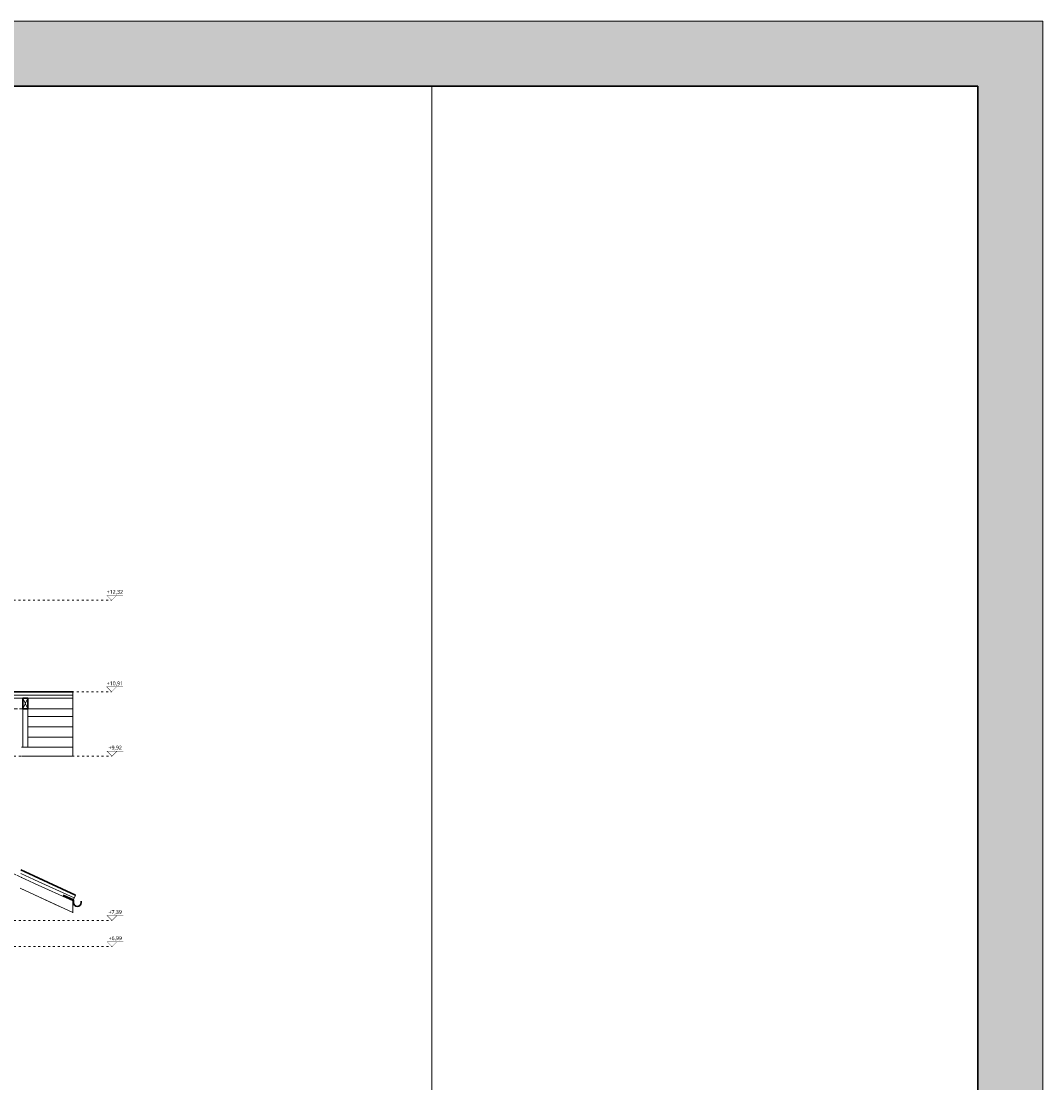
# Model space of a CAD drawing. Header units: millimetres. Extents: x 80301 to 146489, y -78581 to -28273.
# Tile 79 of 135: x 127195 to 128767, y -70804 to -69169. Entities that reach past the tile are written whole.
import ezdxf
from ezdxf.enums import TextEntityAlignment as Align

# ---------------------------------------------------------------- set-up
doc = ezdxf.new("R2010")
doc.units = ezdxf.units.MM
doc.linetypes.add('ACAD_ISO02W100', pattern=[15, 12, -3])
doc.linetypes.add('ACAD_ISO03W100', pattern=[30, 12, -18])
doc.layers.get('0').update_dxf_attribs({"lineweight": 0})
for name, color, linetype, lineweight in [('A-opisram.ART', 250, 'Continuous', 0), ('opis..KF', 250, 'Continuous', 15), ('wymiar..KF', 12, 'Continuous', 5), ('ściana pro..KF', 222, 'Continuous', 30)]:
    doc.layers.add(name, color=color, linetype=linetype, lineweight=lineweight)
doc.layers.add('A-pomocram.ART', color=254, linetype='Continuous', lineweight=0, plot=False)
doc.layers.add('A-przekrycieram.ART', color=7, linetype='Continuous', lineweight=0, true_color=0xffffff)
doc.styles.add('ARCH', font='segoeuil.ttf')

# ---------------------------------------------------------------- blocks, each defined once
blk = doc.blocks.new('*U1060')
at = {"layer": 'opis..KF', "linetype": 'ACAD_ISO03W100', "ltscale": 0.5}
blk.add_lwpolyline([(0, 0), (4171.9, 0)], dxfattribs=at)
at = {"layer": 'opis..KF', "const_width": 1}
blk.add_lwpolyline([(4206.9, 15), (4156.9, 15), (4171.9, 0), (4186.9, 15)], dxfattribs=at)
at = {"layer": 'opis..KF', "style": 'ARCH'}
for tag, p in [('±2', (10, 26)), ('±22', (4181.9, 26))]:
    blk.add_attdef(tag, text='', height=12, dxfattribs=at).set_placement(p, align=Align.MIDDLE_CENTER)
blk = doc.blocks.new('*U1254')
at = {"layer": 'A-przekrycieram.ART'}
h = blk.add_hatch(color=256, dxfattribs=at)
h.dxf.hatch_style = 1
h.paths.add_polyline_path([(0, 2970), (4200, 2970), (4200, 0), (0, 0)])
h.paths.add_polyline_path([(200, 2870), (4100, 2870), (4100, 100), (200, 100)], flags=16)
at = {"layer": 'A-opisram.ART'}
blk.add_line((3259.44, 100), (3259.44, 2870), dxfattribs=at)
at = {"layer": 'A-opisram.ART', "lineweight": 30}
blk.add_lwpolyline([(200, 2870), (4100, 2870), (4100, 100), (200, 100)], close=True, dxfattribs=at)
at = {"layer": 'A-pomocram.ART'}
blk.add_lwpolyline([(0, 2970), (4200, 2970), (4200, 0), (0, 0)], close=True, dxfattribs=at)

msp = doc.modelspace()

# ---------------------------------------------------------------- hatches: boundary and pattern name
at = {"linetype": 'ByBlock', "lineweight": 9}
h = msp.add_hatch(dxfattribs=at)
h.set_pattern_fill('ANSI31', color=9, scale=5, angle=135)
h.set_pattern_definition([(180, (46610.242, -25535.914), (-2e-15, -15.875), [])])
h.paths.add_polyline_path([(125378.13, -70227.7), (125309.95, -70227.7), (125309.95, -70286.7), (125378.13, -70286.7)])
h.paths.add_polyline_path([(127204.84, -70286.7), (127273.95, -70286.7), (127273.95, -70227.7), (127204.84, -70227.7)])

# ---------------------------------------------------------------- linework, layer by layer
at = {"color": 18, "linetype": 'ByBlock', "true_color": 0x000000}
for points in [[(127196.84, -70211.7), (127204.84, -70227.7)], [(127204.84, -70211.7), (127196.84, -70227.7)]]:
    msp.add_lwpolyline(points, dxfattribs=at)
at = {"layer": 'ściana pro..KF'}
for p, q in [((127227.45, -70491.23), (127193.95, -70475.82)), ((127278.13, -70514.55), (127215.21, -70485.6))]:
    msp.add_line(p, q, dxfattribs=at)
at = {"layer": 'ściana pro..KF', "lineweight": 9}
for p, q in [((127227.45, -70496.74), (127193.95, -70481.32)), ((127227.45, -70502.24), (127193.95, -70486.83)), ((127276.04, -70519.09), (127215.21, -70491.1)), ((127252.7, -70531.47), (127192.7, -70503.87)), ((127273.95, -70541.24), (127195.21, -70505.02)), ((127273.95, -70523.63), (127215.21, -70496.61)), ((127278.13, -70514.55), (127273.95, -70523.63))]:
    msp.add_line(p, q, dxfattribs=at)
at = {"layer": 'ściana pro..KF'}
msp.add_lwpolyline([(126550.31, -70179.73), (126598.08, -70201.7), (127273.95, -70201.7)], dxfattribs=at)
at = {"layer": 'ściana pro..KF', "lineweight": 9}
for points in [[(126546.13, -70188.81), (126595.89, -70211.7), (127273.95, -70211.7)], [(126548.22, -70184.27), (126596.98, -70206.7), (127273.95, -70206.7)], [(127273.95, -70201.7), (127273.95, -70300.7)], [(127195.21, -70227.7), (127273.95, -70227.7)], [(127196.84, -70286.7), (127196.84, -70227.7)], [(127204.84, -70286.7), (127204.84, -70227.7)], [(127195.21, -70286.7), (127273.95, -70286.7)], [(127195.21, -70286.7), (127273.95, -70286.7)], [(127195.21, -70300.7), (127273.95, -70300.7)], [(127273.95, -70541.82), (127273.95, -70524.21)]]:
    msp.add_lwpolyline(points, dxfattribs=at)
at = {"layer": 'ściana pro..KF'}
msp.add_lwpolyline([(127204.84, -70227.7), (127196.84, -70227.7), (127196.84, -70211.7), (127204.84, -70211.7)], close=True, dxfattribs=at)
at = {"layer": 'ściana pro..KF', "linetype": 'ACAD_ISO02W100', "lineweight": 9}
msp.add_lwpolyline([(127146.7, -70227.7), (127195.21, -70227.7)], dxfattribs=at)
at = {"layer": 'ściana pro..KF', "color": 8, "linetype": 'ACAD_ISO02W100', "lineweight": 9, "ltscale": 0.5, "true_color": 0x707070}
msp.add_lwpolyline([(127146.7, -70465.09), (127195.21, -70487.41)], dxfattribs=at)
at = {"layer": 'ściana pro..KF'}
msp.add_lwpolyline([(127286.94, -70524.06), (127286.94, -70526.06, -1), (127274.94, -70526.06), (127274.94, -70522.06), (127259.34, -70514.79)], format="xyb", dxfattribs=at)

# ---------------------------------------------------------------- block references
msp.add_blockref('*U1254', (124566.87, -72139.49))
at = {"layer": 'wymiar..KF'}
ref = msp.add_blockref('*U1060', (125247.73, -70060.88), dxfattribs=dict(at, xscale=0.5, yscale=0.5, zscale=0.5))
ref.add_attrib('±22', '+12,32', dxfattribs={"layer": 'opis..KF', "height": 6, "style": 'ARCH'}).set_placement((127338.66, -70047.88), align=Align.MIDDLE_CENTER)
ref = msp.add_blockref('*U1060', (125247.73, -70201.72), dxfattribs=dict(at, xscale=0.5, yscale=0.5, zscale=0.5))
ref.add_attrib('±22', '+10,91', dxfattribs={"layer": 'opis..KF', "height": 6, "style": 'ARCH'}).set_placement((127338.66, -70188.72), align=Align.MIDDLE_CENTER)
ref = msp.add_blockref('*U1060', (125248.29, -70553.7), dxfattribs=dict(at, xscale=0.5, yscale=0.5, zscale=0.5))
ref.add_attrib('±22', '+7,39', dxfattribs={"layer": 'opis..KF', "height": 6, "style": 'ARCH'}).set_placement((127339.21, -70540.7), align=Align.MIDDLE_CENTER)
ref = msp.add_blockref('*U1060', (125248.38, -70593.93), dxfattribs=dict(at, xscale=0.5, yscale=0.5, zscale=0.5))
ref.add_attrib('±22', '+6,99', dxfattribs={"layer": 'opis..KF', "height": 6, "style": 'ARCH'}).set_placement((127339.31, -70580.93), align=Align.MIDDLE_CENTER)
at = {"layer": 'ściana pro..KF', "color": 8, "linetype": 'ACAD_ISO02W100', "lineweight": 9, "ltscale": 0.5, "true_color": 0x707070}
ref = msp.add_blockref('*U1060', (125248.29, -70300.72), dxfattribs=dict(at, xscale=0.5, yscale=0.5, zscale=0.5))
ref.add_attrib('±22', '+9,92', dxfattribs={"layer": 'opis..KF', "height": 6, "style": 'ARCH'}).set_placement((127339.21, -70287.72), align=Align.MIDDLE_CENTER)

doc.saveas('drawing.dxf')
